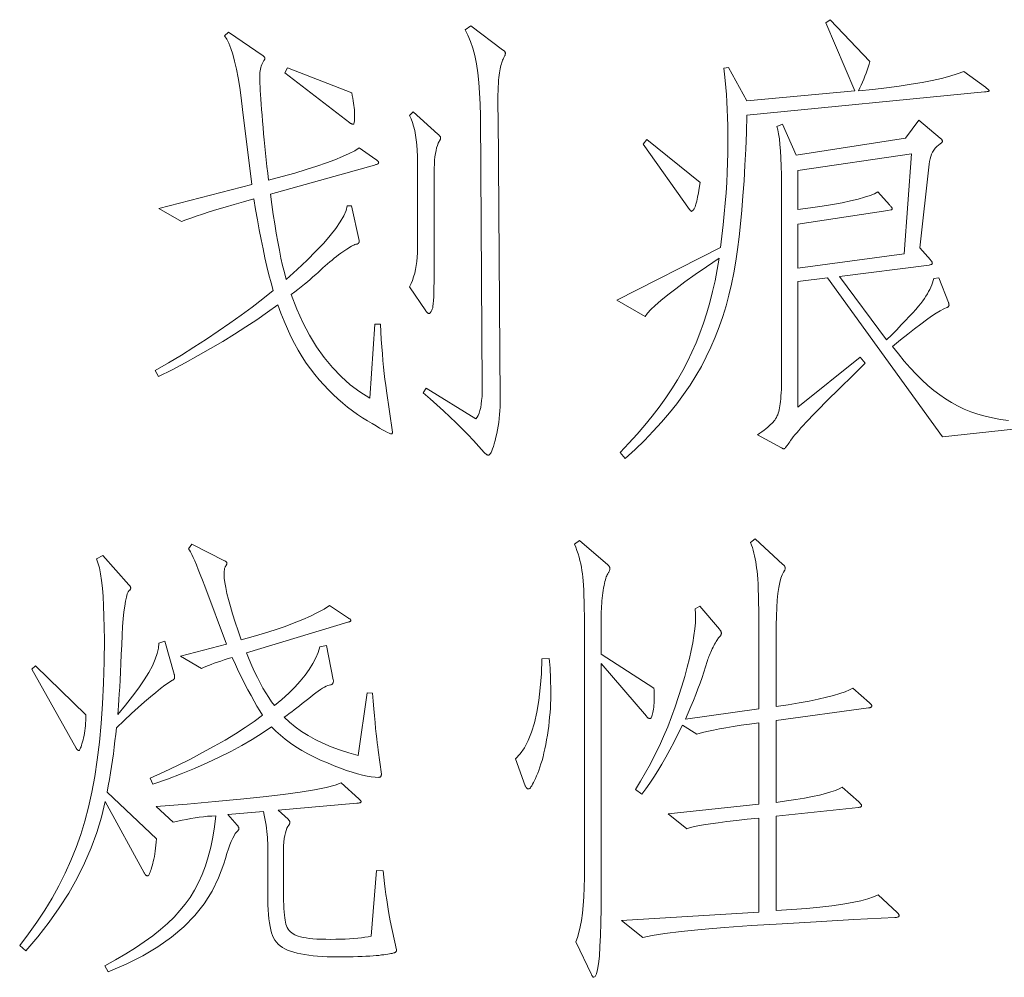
# Model space of a CAD drawing. Extents: x 0 to 1189, y 0 to 841.
# Tile 17 of 129: x 40 to 51, y 75 to 86. Entities that reach past the tile are written whole.
import ezdxf

# ---------------------------------------------------------------- set-up
doc = ezdxf.new("R2010")
doc.units = 0

msp = doc.modelspace()

# ---------------------------------------------------------------- linework, layer by layer
at = {"color": 7, "lineweight": 13}
for points in [[(51.201, 85.125), (51.209, 85.119), (51.216, 85.113), (51.222, 85.108), (51.228, 85.104), (51.232, 85.099), (51.236, 85.096), (51.239, 85.092), (51.241, 85.09), (51.242, 85.087), (51.243, 85.086), (51.242, 85.084), (51.241, 85.083), (51.238, 85.081), (51.234, 85.08), (51.23, 85.078), (51.224, 85.077), (51.217, 85.076), (51.209, 85.075), (51.2, 85.073), (51.19, 85.072), (48.477, 84.808), (48.471, 84.61), (48.463, 84.419), (48.454, 84.235), (48.444, 84.058), (48.432, 83.887), (48.418, 83.724), (48.403, 83.568), (48.387, 83.418), (48.369, 83.276), (48.35, 83.14), (48.328, 83.01), (48.302, 82.881), (48.272, 82.755), (48.239, 82.632), (48.201, 82.511), (48.16, 82.392), (48.115, 82.276), (48.066, 82.162), (48.013, 82.051), (47.957, 81.942), (47.895, 81.835), (47.828, 81.728), (47.755, 81.621), (47.677, 81.515), (47.593, 81.41), (47.503, 81.305), (47.408, 81.201), (47.307, 81.097), (47.2, 80.994), (47.088, 80.891), (47.03, 80.96), (47.129, 81.064), (47.223, 81.167), (47.312, 81.271), (47.396, 81.374), (47.476, 81.478), (47.55, 81.582), (47.619, 81.686), (47.684, 81.789), (47.744, 81.893), (47.798, 81.997), (47.849, 82.103), (47.896, 82.211), (47.941, 82.322), (47.982, 82.436), (48.019, 82.552), (48.054, 82.672), (48.085, 82.794), (48.113, 82.919), (48.138, 83.047), (48.16, 83.177), (48.017, 83.079), (47.886, 82.988), (47.769, 82.905), (47.665, 82.828), (47.574, 82.758), (47.496, 82.695), (47.431, 82.638), (47.379, 82.589), (47.341, 82.547), (47.315, 82.512), (46.993, 82.697), (48.176, 83.299), (48.192, 83.428), (48.206, 83.555), (48.219, 83.68), (48.23, 83.802), (48.239, 83.922), (48.247, 84.039), (48.253, 84.153), (48.257, 84.265), (48.259, 84.374), (48.26, 84.481), (48.26, 84.585), (48.258, 84.684), (48.256, 84.78), (48.253, 84.872), (48.248, 84.96), (48.243, 85.044), (48.237, 85.124), (48.23, 85.201), (48.222, 85.273), (48.213, 85.342), (48.265, 85.352), (48.477, 84.972), (49.707, 85.083), (49.379, 85.859), (49.427, 85.896), (49.881, 85.421), (49.871, 85.387), (49.86, 85.353), (49.849, 85.319), (49.837, 85.286), (49.824, 85.252), (49.811, 85.218), (49.796, 85.184), (49.781, 85.151), (49.765, 85.117), (49.749, 85.083), (49.915, 85.1), (50.071, 85.119), (50.216, 85.138), (50.352, 85.159), (50.477, 85.181), (50.593, 85.203), (50.698, 85.227), (50.793, 85.252), (50.878, 85.278), (50.952, 85.305)], [(44.296, 82.422), (44.3, 82.334), (44.305, 82.248), (44.311, 82.165), (44.317, 82.085), (44.323, 82.008), (44.33, 81.933), (44.338, 81.861), (44.346, 81.792), (44.355, 81.726), (44.364, 81.662), (44.433, 81.192), (44.433, 81.188), (44.432, 81.185), (44.431, 81.182), (44.43, 81.179), (44.429, 81.176), (44.427, 81.175), (44.425, 81.173), (44.423, 81.172), (44.42, 81.171), (44.417, 81.171), (44.408, 81.173), (44.394, 81.179), (44.375, 81.188), (44.35, 81.201), (44.32, 81.217), (44.285, 81.238), (44.245, 81.262), (44.199, 81.289), (44.148, 81.321), (44.092, 81.356), (44.034, 81.394), (43.977, 81.435), (43.92, 81.478), (43.864, 81.524), (43.809, 81.572), (43.755, 81.622), (43.702, 81.675), (43.649, 81.731), (43.597, 81.789), (43.546, 81.85), (43.496, 81.913), (43.448, 81.98), (43.402, 82.051), (43.357, 82.125), (43.314, 82.203), (43.272, 82.284), (43.233, 82.369), (43.195, 82.457), (43.158, 82.549), (43.124, 82.644), (43.006, 82.559), (42.885, 82.474), (42.759, 82.391), (42.63, 82.308), (42.495, 82.226), (42.357, 82.144), (42.215, 82.064), (42.068, 81.984), (41.917, 81.904), (41.762, 81.826), (41.725, 81.894), (41.876, 81.982), (42.024, 82.071), (42.167, 82.161), (42.308, 82.251), (42.444, 82.342), (42.577, 82.434), (42.706, 82.526), (42.831, 82.619), (42.953, 82.713), (43.071, 82.808), (43.047, 82.895), (43.023, 82.986), (43, 83.081), (42.977, 83.18), (42.955, 83.283), (42.933, 83.389), (42.911, 83.499), (42.89, 83.613), (42.869, 83.731), (42.849, 83.853), (42.733, 83.82), (42.624, 83.789), (42.522, 83.759), (42.429, 83.73), (42.342, 83.704), (42.264, 83.679), (42.193, 83.655), (42.13, 83.633), (42.074, 83.613), (42.026, 83.594), (41.767, 83.742), (42.828, 84.017), (42.722, 84.872), (42.706, 85.003), (42.689, 85.123), (42.671, 85.233), (42.652, 85.333), (42.631, 85.422), (42.61, 85.501), (42.588, 85.569), (42.565, 85.627), (42.541, 85.674), (42.517, 85.711), (42.559, 85.753), (42.955, 85.484), (42.959, 85.481), (42.962, 85.478), (42.966, 85.475), (42.968, 85.472), (42.971, 85.469), (42.972, 85.466), (42.974, 85.463), (42.975, 85.461), (42.976, 85.458), (42.976, 85.455), (42.976, 85.453), (42.975, 85.45), (42.975, 85.447), (42.974, 85.445), (42.973, 85.443), (42.972, 85.44), (42.971, 85.438), (42.969, 85.436), (42.967, 85.434), (42.965, 85.431), (42.956, 85.416), (42.948, 85.401), (42.941, 85.384), (42.935, 85.367), (42.93, 85.35), (42.925, 85.331), (42.922, 85.312), (42.92, 85.293), (42.918, 85.273), (42.918, 85.252), (42.918, 85.228), (42.919, 85.2), (42.92, 85.167), (42.922, 85.13), (42.924, 85.088), (42.927, 85.041), (42.931, 84.989), (42.935, 84.933), (42.939, 84.872), (42.944, 84.806), (42.95, 84.737), (42.956, 84.667), (42.962, 84.596), (42.969, 84.524), (42.976, 84.45), (42.983, 84.375), (42.991, 84.299), (43, 84.222), (43.009, 84.144), (43.018, 84.064), (43.173, 84.106), (43.316, 84.146), (43.448, 84.186), (43.569, 84.225), (43.678, 84.262), (43.776, 84.298), (43.862, 84.334), (43.937, 84.368), (44.001, 84.401), (44.053, 84.434), (44.243, 84.302), (44.249, 84.297), (44.254, 84.293), (44.259, 84.289), (44.263, 84.286), (44.267, 84.282), (44.269, 84.278), (44.272, 84.275), (44.273, 84.271), (44.274, 84.268), (44.275, 84.265), (44.274, 84.262), (44.273, 84.259), (44.27, 84.256), (44.267, 84.253), (44.263, 84.25), (44.257, 84.248), (44.251, 84.245), (44.244, 84.243), (44.236, 84.24), (44.227, 84.238), (43.039, 83.906), (43.055, 83.788), (43.072, 83.674), (43.089, 83.566), (43.106, 83.461), (43.124, 83.362), (43.142, 83.267), (43.16, 83.177), (43.179, 83.091), (43.199, 83.011), (43.219, 82.934), (43.344, 83.047), (43.458, 83.154), (43.559, 83.254), (43.647, 83.347), (43.723, 83.435), (43.786, 83.515), (43.837, 83.59), (43.876, 83.657), (43.902, 83.719), (43.916, 83.774), (43.963, 83.774), (44.053, 83.378), (44.053, 83.371), (44.053, 83.364), (44.052, 83.359), (44.05, 83.353), (44.048, 83.349), (44.044, 83.345), (44.039, 83.342), (44.034, 83.339), (44.028, 83.337), (44.021, 83.336), (44.013, 83.334), (44.003, 83.33), (43.992, 83.326), (43.978, 83.319), (43.964, 83.311), (43.947, 83.302), (43.929, 83.291), (43.91, 83.278), (43.888, 83.264), (43.865, 83.248), (43.841, 83.232), (43.817, 83.214), (43.793, 83.195), (43.768, 83.176), (43.743, 83.155), (43.717, 83.134), (43.691, 83.112), (43.665, 83.089), (43.639, 83.065), (43.612, 83.04), (43.584, 83.014), (43.556, 82.988), (43.525, 82.962), (43.494, 82.934), (43.461, 82.907), (43.427, 82.878), (43.391, 82.85), (43.354, 82.82), (43.316, 82.791), (43.277, 82.76), (43.341, 82.596), (43.411, 82.443), (43.486, 82.299), (43.567, 82.166), (43.654, 82.042), (43.747, 81.929), (43.845, 81.826), (43.949, 81.733), (44.059, 81.65), (44.174, 81.578), (44.232, 82.422)], [(45.325, 85.827), (45.689, 85.553), (45.695, 85.549), (45.701, 85.544), (45.705, 85.54), (45.71, 85.536), (45.713, 85.532), (45.716, 85.528), (45.718, 85.525), (45.72, 85.521), (45.721, 85.517), (45.721, 85.513), (45.721, 85.509), (45.72, 85.505), (45.719, 85.499), (45.717, 85.493), (45.714, 85.487), (45.711, 85.48), (45.708, 85.472), (45.704, 85.463), (45.7, 85.454), (45.695, 85.445), (45.689, 85.434), (45.684, 85.421), (45.679, 85.407), (45.675, 85.392), (45.67, 85.375), (45.666, 85.356), (45.661, 85.336), (45.657, 85.314), (45.653, 85.29), (45.65, 85.265), (45.646, 85.237), (45.643, 85.205), (45.641, 85.17), (45.639, 85.13), (45.637, 85.086), (45.636, 85.039), (45.635, 84.987), (45.635, 84.931), (45.636, 84.872), (45.637, 84.808), (45.663, 81.572), (45.662, 81.526), (45.661, 81.481), (45.658, 81.435), (45.655, 81.391), (45.65, 81.347), (45.645, 81.303), (45.638, 81.26), (45.631, 81.218), (45.622, 81.176), (45.613, 81.134), (45.603, 81.095), (45.593, 81.06), (45.584, 81.029), (45.575, 81.002), (45.566, 80.98), (45.557, 80.961), (45.549, 80.947), (45.541, 80.937), (45.533, 80.93), (45.526, 80.928), (45.522, 80.929), (45.519, 80.93), (45.515, 80.931), (45.51, 80.933), (45.506, 80.936), (45.501, 80.94), (45.496, 80.944), (45.49, 80.949), (45.484, 80.954), (45.478, 80.96), (45.419, 81.028), (45.357, 81.095), (45.293, 81.163), (45.227, 81.231), (45.159, 81.299), (45.088, 81.367), (45.015, 81.436), (44.939, 81.504), (44.861, 81.572), (44.781, 81.641), (44.818, 81.694), (45.383, 81.345), (45.397, 81.361), (45.41, 81.382), (45.421, 81.407), (45.43, 81.437), (45.439, 81.471), (45.445, 81.509), (45.45, 81.553), (45.454, 81.6), (45.456, 81.653), (45.457, 81.71), (45.436, 84.798), (45.433, 84.933), (45.427, 85.06), (45.418, 85.179), (45.405, 85.289), (45.39, 85.392), (45.371, 85.486), (45.348, 85.572), (45.323, 85.649), (45.294, 85.719), (45.262, 85.78)], [(43.968, 85.062), (43.974, 85.031), (43.98, 85.001), (43.984, 84.972), (43.989, 84.944), (43.992, 84.918), (43.995, 84.893), (43.997, 84.869), (43.999, 84.846), (44, 84.824), (44, 84.803), (44, 84.784), (43.999, 84.767), (43.999, 84.752), (43.997, 84.739), (43.996, 84.728), (43.994, 84.719), (43.992, 84.712), (43.99, 84.707), (43.987, 84.704), (43.984, 84.703), (43.981, 84.703), (43.978, 84.703), (43.974, 84.704), (43.971, 84.705), (43.967, 84.707), (43.963, 84.709), (43.959, 84.711), (43.955, 84.713), (43.951, 84.716), (43.947, 84.719), (43.203, 85.289), (43.235, 85.347)], [(44.67, 84.845), (44.95, 84.592), (44.956, 84.587), (44.962, 84.582), (44.966, 84.577), (44.97, 84.573), (44.974, 84.568), (44.977, 84.564), (44.979, 84.56), (44.981, 84.557), (44.982, 84.553), (44.982, 84.55), (44.982, 84.547), (44.981, 84.543), (44.98, 84.539), (44.979, 84.535), (44.978, 84.531), (44.976, 84.527), (44.974, 84.522), (44.972, 84.518), (44.969, 84.513), (44.966, 84.508), (44.955, 84.486), (44.945, 84.461), (44.936, 84.434), (44.929, 84.403), (44.923, 84.369), (44.917, 84.332), (44.913, 84.292), (44.91, 84.249), (44.909, 84.203), (44.908, 84.154), (44.908, 83.056), (44.908, 82.977), (44.907, 82.906), (44.906, 82.841), (44.905, 82.784), (44.903, 82.734), (44.9, 82.692), (44.898, 82.657), (44.894, 82.628), (44.891, 82.608), (44.887, 82.594), (44.883, 82.584), (44.879, 82.576), (44.875, 82.568), (44.871, 82.562), (44.867, 82.556), (44.863, 82.552), (44.86, 82.548), (44.856, 82.546), (44.853, 82.544), (44.85, 82.544), (44.847, 82.544), (44.843, 82.545), (44.84, 82.547), (44.836, 82.549), (44.833, 82.552), (44.829, 82.555), (44.825, 82.559), (44.821, 82.564), (44.817, 82.569), (44.813, 82.575), (44.628, 82.85), (44.645, 82.886), (44.661, 82.923), (44.674, 82.963), (44.686, 83.004), (44.696, 83.047), (44.704, 83.091), (44.71, 83.138), (44.714, 83.186), (44.717, 83.236), (44.718, 83.288), (44.718, 84.27), (44.717, 84.339), (44.714, 84.404), (44.71, 84.467), (44.704, 84.525), (44.696, 84.58), (44.686, 84.632), (44.674, 84.68), (44.661, 84.724), (44.645, 84.766), (44.628, 84.803)], [(47.943, 84.038), (47.934, 83.976), (47.924, 83.92), (47.914, 83.871), (47.905, 83.828), (47.895, 83.792), (47.885, 83.763), (47.874, 83.74), (47.864, 83.723), (47.854, 83.714), (47.843, 83.71), (47.842, 83.711), (47.841, 83.711), (47.839, 83.712), (47.837, 83.714), (47.835, 83.716), (47.833, 83.718), (47.831, 83.721), (47.828, 83.724), (47.825, 83.728), (47.822, 83.732), (47.294, 84.476), (47.336, 84.529)], [(50.356, 84.365), (49.057, 84.175), (49.057, 83.732), (49.201, 83.751), (49.334, 83.77), (49.454, 83.789), (49.563, 83.809), (49.66, 83.829), (49.746, 83.849), (49.82, 83.87), (49.882, 83.89), (49.932, 83.911), (49.971, 83.932), (50.103, 83.784), (50.109, 83.778), (50.114, 83.772), (50.119, 83.767), (50.123, 83.762), (50.126, 83.757), (50.129, 83.753), (50.131, 83.749), (50.133, 83.745), (50.134, 83.742), (50.134, 83.739), (50.134, 83.737), (50.134, 83.735), (50.133, 83.733), (50.132, 83.731), (50.13, 83.73), (50.129, 83.728), (50.126, 83.727), (50.124, 83.727), (50.121, 83.726), (50.118, 83.726), (50.087, 83.721), (49.057, 83.563), (49.057, 83.061), (50.271, 83.225)], [(44.206, 78.215), (44.213, 78.122), (44.22, 78.035), (44.227, 77.955), (44.234, 77.88), (44.24, 77.812), (44.246, 77.751), (44.252, 77.695), (44.258, 77.646), (44.264, 77.603), (44.269, 77.566), (44.306, 77.291), (44.306, 77.284), (44.305, 77.278), (44.303, 77.272), (44.301, 77.267), (44.298, 77.263), (44.295, 77.26), (44.291, 77.257), (44.286, 77.256), (44.281, 77.255), (44.275, 77.254), (44.234, 77.256), (44.19, 77.261), (44.142, 77.269), (44.09, 77.28), (44.033, 77.295), (43.972, 77.313), (43.908, 77.334), (43.839, 77.359), (43.766, 77.387), (43.689, 77.418), (43.611, 77.451), (43.536, 77.487), (43.465, 77.524), (43.396, 77.562), (43.331, 77.603), (43.269, 77.645), (43.209, 77.688), (43.153, 77.734), (43.1, 77.781), (43.05, 77.83), (42.944, 77.757), (42.832, 77.687), (42.713, 77.618), (42.588, 77.55), (42.456, 77.484), (42.317, 77.419), (42.173, 77.356), (42.021, 77.294), (41.863, 77.234), (41.698, 77.175), (41.667, 77.244), (41.827, 77.317), (41.98, 77.391), (42.126, 77.463), (42.265, 77.536), (42.396, 77.608), (42.521, 77.679), (42.639, 77.751), (42.75, 77.821), (42.853, 77.892), (42.949, 77.962), (42.917, 78.013), (42.885, 78.067), (42.852, 78.125), (42.818, 78.186), (42.783, 78.251), (42.748, 78.318), (42.712, 78.389), (42.676, 78.463), (42.639, 78.541), (42.601, 78.621), (42.556, 78.608), (42.513, 78.594), (42.472, 78.581), (42.434, 78.568), (42.398, 78.555), (42.364, 78.543), (42.333, 78.531), (42.304, 78.518), (42.277, 78.506), (42.253, 78.495), (42.015, 78.637), (42.538, 78.775), (42.29, 79.434), (42.263, 79.504), (42.238, 79.568), (42.215, 79.626), (42.194, 79.678), (42.175, 79.723), (42.157, 79.763), (42.141, 79.797), (42.127, 79.825), (42.115, 79.846), (42.105, 79.862), (42.142, 79.915), (42.517, 79.725), (42.522, 79.722), (42.526, 79.718), (42.53, 79.715), (42.533, 79.712), (42.536, 79.71), (42.539, 79.707), (42.541, 79.704), (42.542, 79.701), (42.543, 79.698), (42.543, 79.696), (42.543, 79.693), (42.542, 79.69), (42.542, 79.687), (42.54, 79.684), (42.539, 79.681), (42.537, 79.677), (42.535, 79.673), (42.533, 79.67), (42.53, 79.666), (42.527, 79.661), (42.524, 79.657), (42.521, 79.651), (42.519, 79.644), (42.517, 79.637), (42.515, 79.628), (42.514, 79.619), (42.513, 79.609), (42.512, 79.597), (42.511, 79.585), (42.511, 79.572), (42.513, 79.527), (42.519, 79.476), (42.529, 79.418), (42.543, 79.353), (42.56, 79.281), (42.582, 79.203), (42.607, 79.118), (42.636, 79.026), (42.67, 78.927), (42.707, 78.822), (42.844, 78.86), (42.973, 78.898), (43.094, 78.937), (43.208, 78.976), (43.312, 79.015), (43.409, 79.054), (43.498, 79.093), (43.578, 79.133), (43.651, 79.173), (43.715, 79.213), (43.931, 79.07), (43.936, 79.067), (43.941, 79.064), (43.945, 79.061), (43.948, 79.058), (43.951, 79.056), (43.954, 79.053), (43.955, 79.051), (43.957, 79.048), (43.958, 79.046), (43.958, 79.044), (43.957, 79.042), (43.956, 79.04), (43.954, 79.037), (43.952, 79.035), (43.949, 79.033), (43.944, 79.031), (43.94, 79.029), (43.934, 79.027), (43.928, 79.025), (43.921, 79.023), (42.765, 78.674), (42.795, 78.599), (42.827, 78.527), (42.858, 78.458), (42.89, 78.393), (42.922, 78.331), (42.954, 78.273), (42.987, 78.217), (43.02, 78.166), (43.053, 78.117), (43.087, 78.072), (43.171, 78.144), (43.248, 78.214), (43.317, 78.284), (43.38, 78.352), (43.435, 78.419), (43.483, 78.486), (43.524, 78.552), (43.558, 78.616), (43.585, 78.68), (43.604, 78.743), (43.678, 78.759), (43.757, 78.368), (43.758, 78.358), (43.758, 78.349), (43.757, 78.341), (43.755, 78.333), (43.752, 78.327), (43.748, 78.322), (43.744, 78.317), (43.739, 78.314), (43.732, 78.311), (43.725, 78.31), (43.711, 78.307), (43.694, 78.301), (43.676, 78.293), (43.656, 78.283), (43.634, 78.27), (43.61, 78.255), (43.584, 78.237), (43.557, 78.217), (43.527, 78.195), (43.496, 78.17), (43.464, 78.144), (43.432, 78.119), (43.401, 78.095), (43.371, 78.071), (43.341, 78.048), (43.311, 78.025), (43.282, 78.003), (43.253, 77.982), (43.225, 77.961), (43.198, 77.94), (43.257, 77.884), (43.323, 77.83), (43.393, 77.779), (43.47, 77.731), (43.551, 77.686), (43.638, 77.643), (43.731, 77.604), (43.829, 77.567), (43.933, 77.533), (44.042, 77.502), (44.143, 78.22)], [(47.416, 78.273), (47.417, 78.247), (47.419, 78.221), (47.419, 78.196), (47.42, 78.171), (47.419, 78.147), (47.419, 78.123), (47.417, 78.1), (47.416, 78.077), (47.413, 78.055), (47.41, 78.033), (47.407, 78.012), (47.404, 77.994), (47.4, 77.978), (47.397, 77.964), (47.393, 77.952), (47.389, 77.942), (47.385, 77.934), (47.382, 77.929), (47.377, 77.926), (47.373, 77.925), (47.369, 77.925), (47.365, 77.926), (47.361, 77.927), (47.356, 77.929), (47.352, 77.931), (47.348, 77.934), (47.344, 77.938), (47.34, 77.941), (47.335, 77.946), (47.331, 77.951), (46.814, 78.553), (46.814, 75.945), (46.813, 75.76), (46.81, 75.595), (46.806, 75.45), (46.8, 75.323), (46.793, 75.216), (46.783, 75.129), (46.772, 75.061), (46.76, 75.012), (46.745, 74.983), (46.729, 74.974), (46.727, 74.974), (46.725, 74.975), (46.722, 74.976), (46.72, 74.979), (46.717, 74.982), (46.715, 74.985), (46.712, 74.989), (46.709, 74.994), (46.706, 74.999), (46.703, 75.005), (46.523, 75.38), (46.542, 75.429), (46.559, 75.485), (46.575, 75.55), (46.588, 75.623), (46.599, 75.705), (46.608, 75.794), (46.615, 75.892), (46.62, 75.998), (46.623, 76.113), (46.624, 76.235), (46.624, 78.806), (46.623, 78.91), (46.623, 79.008), (46.622, 79.098), (46.621, 79.182), (46.619, 79.258), (46.617, 79.328), (46.615, 79.391), (46.612, 79.446), (46.609, 79.495), (46.605, 79.537), (46.601, 79.576), (46.595, 79.614), (46.589, 79.652), (46.581, 79.69), (46.572, 79.728), (46.561, 79.766), (46.55, 79.803), (46.537, 79.841), (46.523, 79.878), (46.508, 79.915), (46.566, 79.957), (46.888, 79.677), (46.893, 79.673), (46.897, 79.669), (46.901, 79.665), (46.905, 79.66), (46.907, 79.656), (46.91, 79.652), (46.912, 79.648), (46.913, 79.643), (46.914, 79.639), (46.914, 79.635), (46.914, 79.631), (46.913, 79.626), (46.912, 79.621), (46.91, 79.615), (46.907, 79.609), (46.905, 79.603), (46.901, 79.596), (46.897, 79.589), (46.893, 79.582), (46.888, 79.574), (46.882, 79.565), (46.877, 79.554), (46.872, 79.541), (46.867, 79.525), (46.862, 79.508), (46.857, 79.488), (46.852, 79.466), (46.847, 79.442), (46.842, 79.415), (46.837, 79.387), (46.833, 79.357), (46.829, 79.327), (46.825, 79.297), (46.822, 79.267), (46.82, 79.236), (46.818, 79.206), (46.816, 79.175), (46.815, 79.144), (46.814, 79.112), (46.814, 79.081), (46.814, 78.658)], [(50.192, 75.713), (50.196, 75.708), (50.2, 75.704), (50.203, 75.7), (50.206, 75.697), (50.208, 75.693), (50.21, 75.689), (50.212, 75.686), (50.213, 75.682), (50.213, 75.679), (50.213, 75.676), (50.213, 75.673), (50.212, 75.67), (50.209, 75.667), (50.206, 75.665), (50.202, 75.663), (50.196, 75.661), (50.19, 75.659), (50.183, 75.657), (50.175, 75.656), (50.166, 75.655), (49.696, 75.631), (49.267, 75.608), (48.878, 75.585), (48.53, 75.563), (48.222, 75.54), (47.954, 75.517), (47.727, 75.495), (47.541, 75.472), (47.395, 75.45), (47.289, 75.428), (47.046, 75.623), (48.614, 75.718), (48.614, 76.79), (48.48, 76.776), (48.358, 76.763), (48.247, 76.75), (48.148, 76.737), (48.06, 76.725), (47.983, 76.713), (47.918, 76.701), (47.864, 76.69), (47.821, 76.679), (47.79, 76.668), (47.579, 76.837), (48.614, 76.948), (48.614, 77.877), (48.508, 77.862), (48.41, 77.848), (48.32, 77.834), (48.237, 77.82), (48.163, 77.807), (48.096, 77.794), (48.037, 77.781), (47.985, 77.769), (47.942, 77.757), (47.906, 77.745), (47.743, 77.851), (47.694, 77.753), (47.647, 77.659), (47.599, 77.569), (47.552, 77.484), (47.505, 77.403), (47.459, 77.327), (47.413, 77.255), (47.368, 77.187), (47.323, 77.123), (47.278, 77.064), (47.204, 77.117), (47.263, 77.211), (47.32, 77.308), (47.375, 77.408), (47.428, 77.51), (47.478, 77.614), (47.527, 77.722), (47.573, 77.832), (47.617, 77.945), (47.658, 78.06), (47.698, 78.178), (47.735, 78.294), (47.767, 78.405), (47.796, 78.51), (47.821, 78.609), (47.842, 78.702), (47.86, 78.789), (47.873, 78.871), (47.883, 78.947), (47.889, 79.017), (47.891, 79.081), (47.891, 79.092), (47.89, 79.103), (47.89, 79.114), (47.89, 79.124), (47.889, 79.133), (47.889, 79.143), (47.888, 79.152), (47.887, 79.16), (47.886, 79.168), (47.885, 79.176), (47.938, 79.207), (48.165, 78.943), (48.169, 78.938), (48.173, 78.933), (48.176, 78.928), (48.179, 78.924), (48.181, 78.919), (48.183, 78.915), (48.184, 78.91), (48.185, 78.906), (48.186, 78.902), (48.186, 78.899), (48.186, 78.895), (48.185, 78.891), (48.184, 78.887), (48.182, 78.883), (48.18, 78.879), (48.178, 78.874), (48.175, 78.87), (48.171, 78.866), (48.167, 78.861), (48.163, 78.856), (48.158, 78.851), (48.152, 78.844), (48.146, 78.836), (48.14, 78.826), (48.133, 78.815), (48.125, 78.802), (48.118, 78.788), (48.109, 78.773), (48.101, 78.756), (48.091, 78.738), (48.082, 78.719), (48.073, 78.701), (48.065, 78.683), (48.057, 78.666), (48.05, 78.649), (48.044, 78.633), (48.038, 78.617), (48.032, 78.602), (48.027, 78.588), (48.023, 78.574), (48.005, 78.515), (47.986, 78.455), (47.965, 78.393), (47.942, 78.33), (47.918, 78.265), (47.893, 78.199), (47.866, 78.131), (47.837, 78.062), (47.806, 77.991), (47.775, 77.919), (48.614, 78.035), (48.614, 78.859), (48.614, 78.967), (48.613, 79.068), (48.612, 79.161), (48.61, 79.247), (48.609, 79.326), (48.606, 79.396), (48.604, 79.46), (48.6, 79.516), (48.597, 79.565), (48.593, 79.606), (48.588, 79.643), (48.583, 79.679), (48.577, 79.714), (48.571, 79.748), (48.564, 79.781), (48.556, 79.813), (48.548, 79.844), (48.539, 79.874), (48.529, 79.903), (48.519, 79.931), (48.572, 79.973), (48.888, 79.682), (48.893, 79.678), (48.898, 79.674), (48.902, 79.67), (48.905, 79.666), (48.908, 79.661), (48.911, 79.657), (48.912, 79.653), (48.914, 79.649), (48.915, 79.644), (48.915, 79.64), (48.915, 79.636), (48.914, 79.632), (48.913, 79.627), (48.911, 79.623), (48.91, 79.618), (48.907, 79.613), (48.904, 79.608), (48.901, 79.603), (48.898, 79.598), (48.894, 79.593), (48.878, 79.564), (48.863, 79.525), (48.851, 79.477), (48.84, 79.42), (48.83, 79.353), (48.823, 79.276), (48.817, 79.19), (48.813, 79.094), (48.81, 78.989), (48.809, 78.875), (48.809, 78.062), (48.946, 78.083), (49.072, 78.104), (49.187, 78.125), (49.291, 78.146), (49.385, 78.167), (49.467, 78.189), (49.538, 78.21), (49.598, 78.231), (49.647, 78.252), (49.686, 78.273), (49.876, 78.104), (49.881, 78.1), (49.885, 78.096), (49.889, 78.092), (49.892, 78.088), (49.895, 78.084), (49.898, 78.081), (49.9, 78.077), (49.901, 78.074), (49.902, 78.07), (49.902, 78.067), (49.902, 78.064), (49.9, 78.061), (49.899, 78.059), (49.896, 78.056), (49.893, 78.054), (49.889, 78.052), (49.884, 78.05), (49.878, 78.049), (49.872, 78.047), (49.865, 78.046), (48.809, 77.903), (48.809, 76.969), (48.927, 76.985), (49.035, 77.001), (49.134, 77.018), (49.224, 77.035), (49.304, 77.052), (49.375, 77.07), (49.436, 77.088), (49.488, 77.106), (49.531, 77.124), (49.564, 77.143), (49.754, 76.974), (49.76, 76.968), (49.766, 76.962), (49.77, 76.957), (49.774, 76.952), (49.778, 76.947), (49.781, 76.943), (49.783, 76.939), (49.785, 76.936), (49.786, 76.932), (49.786, 76.929), (49.785, 76.927), (49.784, 76.925), (49.782, 76.922), (49.78, 76.92), (49.777, 76.918), (49.773, 76.916), (49.768, 76.915), (49.762, 76.913), (49.756, 76.912), (49.749, 76.911), (48.809, 76.811), (48.809, 75.734), (48.99, 75.746), (49.157, 75.76), (49.309, 75.774), (49.447, 75.79), (49.571, 75.808), (49.68, 75.826), (49.776, 75.846), (49.857, 75.867), (49.923, 75.89), (49.976, 75.913)], [(41.941, 78.431), (41.942, 78.428), (41.943, 78.425), (41.944, 78.421), (41.945, 78.418), (41.945, 78.414), (41.946, 78.41), (41.946, 78.407), (41.946, 78.403), (41.946, 78.399), (41.946, 78.394), (41.946, 78.39), (41.945, 78.386), (41.944, 78.382), (41.941, 78.378), (41.939, 78.375), (41.935, 78.371), (41.931, 78.367), (41.926, 78.364), (41.921, 78.361), (41.915, 78.357), (41.877, 78.334), (41.834, 78.304), (41.785, 78.267), (41.73, 78.223), (41.669, 78.173), (41.603, 78.115), (41.531, 78.051), (41.454, 77.981), (41.37, 77.903), (41.281, 77.819), (41.274, 77.745), (41.265, 77.671), (41.256, 77.598), (41.247, 77.524), (41.236, 77.451), (41.226, 77.377), (41.214, 77.304), (41.202, 77.231), (41.189, 77.158), (41.176, 77.085), (41.741, 76.552), (41.737, 76.515), (41.733, 76.479), (41.729, 76.445), (41.725, 76.412), (41.72, 76.38), (41.715, 76.351), (41.709, 76.322), (41.703, 76.295), (41.697, 76.27), (41.69, 76.246), (41.684, 76.224), (41.677, 76.204), (41.671, 76.187), (41.666, 76.172), (41.66, 76.159), (41.655, 76.148), (41.65, 76.14), (41.646, 76.134), (41.641, 76.131), (41.638, 76.13), (41.634, 76.13), (41.63, 76.131), (41.626, 76.133), (41.622, 76.136), (41.618, 76.139), (41.615, 76.143), (41.61, 76.148), (41.606, 76.153), (41.602, 76.16), (41.598, 76.167), (41.155, 76.98), (41.111, 76.801), (41.057, 76.624), (40.993, 76.449), (40.918, 76.276), (40.833, 76.105), (40.737, 75.935), (40.63, 75.767), (40.513, 75.601), (40.385, 75.437), (40.247, 75.275), (40.178, 75.338), (40.279, 75.469), (40.375, 75.602), (40.464, 75.738), (40.548, 75.876), (40.625, 76.017), (40.697, 76.16), (40.762, 76.305), (40.822, 76.453), (40.875, 76.603), (40.922, 76.755), (40.964, 76.914), (41.002, 77.084), (41.035, 77.264), (41.064, 77.455), (41.089, 77.657), (41.109, 77.87), (41.124, 78.093), (41.135, 78.327), (41.142, 78.572), (41.144, 78.827), (41.143, 78.965), (41.14, 79.092), (41.136, 79.209), (41.13, 79.316), (41.122, 79.413), (41.112, 79.5), (41.1, 79.577), (41.087, 79.643), (41.071, 79.7), (41.054, 79.746), (41.128, 79.783), (41.424, 79.45), (41.428, 79.446), (41.431, 79.442), (41.435, 79.438), (41.437, 79.434), (41.44, 79.43), (41.442, 79.427), (41.443, 79.423), (41.444, 79.42), (41.445, 79.416), (41.445, 79.413), (41.445, 79.41), (41.444, 79.407), (41.444, 79.404), (41.442, 79.401), (41.441, 79.399), (41.439, 79.396), (41.437, 79.394), (41.435, 79.391), (41.432, 79.389), (41.429, 79.387), (41.417, 79.372), (41.405, 79.347), (41.395, 79.311), (41.385, 79.265), (41.376, 79.208), (41.367, 79.141), (41.36, 79.063), (41.353, 78.975), (41.347, 78.876), (41.342, 78.767), (41.337, 78.656), (41.333, 78.552), (41.328, 78.455), (41.323, 78.365), (41.319, 78.282), (41.314, 78.206), (41.31, 78.137), (41.306, 78.075), (41.301, 78.02), (41.297, 77.972), (41.386, 78.079), (41.466, 78.18), (41.537, 78.276), (41.598, 78.366), (41.65, 78.45), (41.692, 78.528), (41.725, 78.601), (41.748, 78.668), (41.762, 78.729), (41.767, 78.785), (41.836, 78.806)], [(46.222, 78.611), (46.225, 78.575), (46.228, 78.538), (46.231, 78.5), (46.233, 78.46), (46.234, 78.419), (46.236, 78.376), (46.237, 78.332), (46.238, 78.287), (46.238, 78.24), (46.238, 78.191), (46.238, 78.142), (46.236, 78.092), (46.234, 78.042), (46.231, 77.992), (46.226, 77.941), (46.221, 77.89), (46.215, 77.838), (46.208, 77.787), (46.2, 77.734), (46.191, 77.682), (46.181, 77.63), (46.171, 77.581), (46.161, 77.534), (46.15, 77.489), (46.139, 77.447), (46.127, 77.407), (46.115, 77.369), (46.103, 77.334), (46.09, 77.301), (46.077, 77.27), (46.065, 77.242), (46.053, 77.217), (46.042, 77.195), (46.031, 77.175), (46.022, 77.159), (46.013, 77.146), (46.006, 77.135), (45.999, 77.128), (45.993, 77.124), (45.988, 77.122), (45.983, 77.123), (45.978, 77.124), (45.974, 77.125), (45.97, 77.128), (45.966, 77.131), (45.962, 77.135), (45.958, 77.14), (45.955, 77.146), (45.951, 77.152), (45.948, 77.159), (45.837, 77.465), (45.89, 77.522), (45.939, 77.592), (45.982, 77.674), (46.02, 77.769), (46.052, 77.877), (46.08, 77.997), (46.102, 78.13), (46.119, 78.276), (46.131, 78.435), (46.138, 78.606)], [(40.933, 77.967), (40.933, 77.935), (40.932, 77.903), (40.93, 77.872), (40.928, 77.843), (40.925, 77.814), (40.921, 77.786), (40.917, 77.758), (40.913, 77.732), (40.907, 77.706), (40.901, 77.682), (40.895, 77.659), (40.889, 77.638), (40.884, 77.62), (40.878, 77.604), (40.873, 77.591), (40.869, 77.58), (40.865, 77.571), (40.861, 77.565), (40.857, 77.562), (40.854, 77.56), (40.851, 77.561), (40.847, 77.561), (40.844, 77.563), (40.841, 77.565), (40.838, 77.567), (40.835, 77.57), (40.832, 77.573), (40.828, 77.577), (40.825, 77.582), (40.822, 77.587), (40.315, 78.489), (40.357, 78.526)], [(44.327, 76.188), (44.335, 76.115), (44.342, 76.045), (44.35, 75.979), (44.358, 75.917), (44.366, 75.858), (44.374, 75.803), (44.382, 75.751), (44.39, 75.703), (44.398, 75.659), (44.406, 75.618), (44.48, 75.285), (44.48, 75.281), (44.479, 75.277), (44.478, 75.273), (44.476, 75.27), (44.474, 75.267), (44.471, 75.264), (44.467, 75.261), (44.464, 75.258), (44.459, 75.256), (44.454, 75.253), (44.447, 75.251), (44.438, 75.249), (44.427, 75.246), (44.413, 75.244), (44.397, 75.241), (44.378, 75.238), (44.356, 75.235), (44.332, 75.231), (44.306, 75.228), (44.277, 75.224), (44.245, 75.221), (44.21, 75.218), (44.172, 75.215), (44.13, 75.213), (44.085, 75.21), (44.037, 75.209), (43.985, 75.208), (43.93, 75.207), (43.872, 75.206), (43.81, 75.206), (43.748, 75.206), (43.688, 75.208), (43.632, 75.211), (43.577, 75.214), (43.526, 75.219), (43.476, 75.225), (43.43, 75.232), (43.386, 75.24), (43.345, 75.249), (43.306, 75.259), (43.27, 75.27), (43.236, 75.283), (43.205, 75.298), (43.177, 75.315), (43.151, 75.333), (43.128, 75.353), (43.108, 75.375), (43.09, 75.399), (43.075, 75.424), (43.063, 75.451), (43.052, 75.481), (43.043, 75.515), (43.035, 75.553), (43.027, 75.595), (43.021, 75.641), (43.016, 75.69), (43.013, 75.744), (43.01, 75.802), (43.008, 75.864), (43.008, 75.929), (43.008, 76.505), (43.007, 76.537), (43.006, 76.57), (43.003, 76.603), (43, 76.638), (42.996, 76.673), (42.99, 76.71), (42.984, 76.747), (42.977, 76.785), (42.969, 76.824), (42.96, 76.863), (42.554, 76.832), (42.659, 76.71), (42.663, 76.705), (42.667, 76.7), (42.67, 76.696), (42.673, 76.691), (42.675, 76.687), (42.677, 76.683), (42.678, 76.68), (42.679, 76.677), (42.68, 76.674), (42.68, 76.671), (42.68, 76.668), (42.68, 76.665), (42.679, 76.663), (42.678, 76.66), (42.676, 76.657), (42.675, 76.654), (42.672, 76.651), (42.67, 76.648), (42.667, 76.645), (42.664, 76.642), (42.651, 76.629), (42.638, 76.612), (42.624, 76.588), (42.609, 76.559), (42.593, 76.524), (42.577, 76.484), (42.56, 76.438), (42.543, 76.387), (42.525, 76.33), (42.506, 76.267), (42.448, 76.107), (42.374, 75.956), (42.283, 75.813), (42.176, 75.677), (42.052, 75.55), (41.912, 75.431), (41.755, 75.321), (41.582, 75.218), (41.392, 75.123), (41.186, 75.037), (41.149, 75.106), (41.273, 75.172), (41.389, 75.24), (41.498, 75.308), (41.6, 75.378), (41.696, 75.447), (41.784, 75.518), (41.865, 75.589), (41.94, 75.661), (42.007, 75.734), (42.068, 75.808), (42.123, 75.884), (42.173, 75.966), (42.219, 76.054), (42.26, 76.146), (42.298, 76.245), (42.33, 76.348), (42.358, 76.457), (42.382, 76.571), (42.401, 76.691), (42.416, 76.816), (42.37, 76.813), (42.323, 76.81), (42.275, 76.805), (42.227, 76.799), (42.179, 76.792), (42.13, 76.784), (42.081, 76.775), (42.031, 76.765), (41.981, 76.754), (41.931, 76.742), (41.735, 76.922), (42.088, 76.95), (42.409, 76.978), (42.699, 77.006), (42.957, 77.033), (43.184, 77.06), (43.38, 77.087), (43.544, 77.113), (43.676, 77.139), (43.777, 77.165), (43.847, 77.191), (44.048, 77.011), (44.053, 77.006), (44.057, 77.001), (44.061, 76.997), (44.064, 76.993), (44.067, 76.989), (44.07, 76.985), (44.072, 76.982), (44.073, 76.979), (44.074, 76.977), (44.074, 76.974), (44.073, 76.972), (44.072, 76.97), (44.07, 76.968), (44.066, 76.967), (44.062, 76.965), (44.057, 76.964), (44.051, 76.962), (44.043, 76.961), (44.035, 76.96), (44.026, 76.959), (43.129, 76.879), (43.24, 76.779), (43.244, 76.775), (43.247, 76.771), (43.251, 76.767), (43.253, 76.763), (43.256, 76.759), (43.258, 76.756), (43.259, 76.752), (43.26, 76.749), (43.261, 76.745), (43.261, 76.742), (43.261, 76.739), (43.261, 76.736), (43.26, 76.733), (43.259, 76.729), (43.258, 76.726), (43.257, 76.723), (43.256, 76.72), (43.254, 76.717), (43.252, 76.714), (43.25, 76.71), (43.238, 76.694), (43.228, 76.673), (43.218, 76.649), (43.21, 76.622), (43.203, 76.59), (43.197, 76.555), (43.193, 76.516), (43.19, 76.474), (43.188, 76.428), (43.187, 76.378), (43.187, 76.003), (43.187, 75.947), (43.188, 75.894), (43.189, 75.845), (43.191, 75.799), (43.193, 75.758), (43.196, 75.719), (43.199, 75.684), (43.202, 75.653), (43.206, 75.626), (43.211, 75.602), (43.216, 75.58), (43.223, 75.56), (43.232, 75.541), (43.242, 75.524), (43.254, 75.508), (43.267, 75.493), (43.282, 75.48), (43.298, 75.468), (43.316, 75.458), (43.335, 75.449), (43.357, 75.441), (43.383, 75.434), (43.412, 75.427), (43.446, 75.422), (43.483, 75.417), (43.525, 75.413), (43.57, 75.41), (43.619, 75.408), (43.671, 75.407), (43.728, 75.406), (43.785, 75.407), (43.84, 75.408), (43.893, 75.41), (43.943, 75.412), (43.99, 75.416), (44.035, 75.42), (44.078, 75.425), (44.118, 75.43), (44.155, 75.436), (44.19, 75.443), (44.248, 76.193)]]:
    msp.add_lwpolyline(points, close=True, dxfattribs=at)
msp.add_lwpolyline([(51.66, 81.24), (50.71, 81.14), (49.395, 82.95), (49.057, 82.908), (49.057, 81.477), (49.77, 82.048), (49.828, 81.979), (49.736, 81.889), (49.65, 81.805), (49.571, 81.726), (49.497, 81.653), (49.429, 81.586), (49.368, 81.525), (49.313, 81.469), (49.264, 81.42), (49.221, 81.376), (49.184, 81.337), (49.151, 81.303), (49.121, 81.271), (49.093, 81.24), (49.068, 81.212), (49.045, 81.185), (49.024, 81.16), (49.006, 81.138), (48.99, 81.117), (48.976, 81.098), (48.965, 81.081), (48.955, 81.066), (48.946, 81.053), (48.938, 81.041), (48.93, 81.031), (48.923, 81.022), (48.917, 81.015), (48.912, 81.009), (48.907, 81.005), (48.902, 81.003), (48.899, 81.002), (48.896, 81.002), (48.893, 81.003), (48.89, 81.003), (48.887, 81.004), (48.884, 81.005), (48.882, 81.006), (48.879, 81.007), (48.877, 81.009), (48.875, 81.011), (48.873, 81.013), (48.598, 81.161), (48.625, 81.179), (48.649, 81.197), (48.673, 81.215), (48.694, 81.231), (48.714, 81.247), (48.731, 81.262), (48.748, 81.277), (48.762, 81.291), (48.775, 81.304), (48.785, 81.316), (48.795, 81.329), (48.804, 81.343), (48.813, 81.358), (48.82, 81.373), (48.828, 81.39), (48.834, 81.408), (48.84, 81.427), (48.845, 81.447), (48.85, 81.468), (48.854, 81.491), (48.858, 81.515), (48.861, 81.542), (48.863, 81.571), (48.866, 81.604), (48.868, 81.639), (48.87, 81.677), (48.871, 81.718), (48.872, 81.762), (48.872, 81.808), (48.873, 81.857), (48.873, 83.9), (48.872, 84.018), (48.87, 84.127), (48.868, 84.227), (48.864, 84.319), (48.859, 84.401), (48.854, 84.474), (48.847, 84.538), (48.839, 84.593), (48.83, 84.639), (48.82, 84.676), (48.883, 84.703), (49.041, 84.349), (50.287, 84.544), (50.44, 84.75), (50.683, 84.544), (50.688, 84.54), (50.693, 84.536), (50.697, 84.533), (50.7, 84.529), (50.703, 84.525), (50.705, 84.522), (50.707, 84.519), (50.709, 84.516), (50.709, 84.513), (50.71, 84.51), (50.709, 84.508), (50.709, 84.505), (50.707, 84.502), (50.705, 84.499), (50.703, 84.496), (50.7, 84.493), (50.697, 84.49), (50.693, 84.487), (50.688, 84.484), (50.683, 84.481), (50.662, 84.466), (50.643, 84.448), (50.625, 84.429), (50.61, 84.409), (50.596, 84.386), (50.584, 84.362), (50.575, 84.336), (50.567, 84.309), (50.561, 84.28), (50.557, 84.249), (50.451, 83.293), (50.572, 83.156), (50.576, 83.151), (50.58, 83.146), (50.583, 83.141), (50.586, 83.137), (50.588, 83.133), (50.59, 83.129), (50.592, 83.126), (50.593, 83.122), (50.593, 83.119), (50.594, 83.117), (50.593, 83.114), (50.592, 83.112), (50.59, 83.109), (50.588, 83.107), (50.584, 83.105), (50.58, 83.104), (50.575, 83.102), (50.57, 83.1), (50.564, 83.099), (50.557, 83.098), (49.532, 82.966), (50.071, 82.243), (50.131, 82.303), (50.187, 82.36), (50.239, 82.414), (50.286, 82.464), (50.33, 82.51), (50.369, 82.553), (50.403, 82.592), (50.434, 82.628), (50.46, 82.66), (50.483, 82.689), (50.502, 82.716), (50.52, 82.742), (50.536, 82.768), (50.551, 82.794), (50.564, 82.82), (50.576, 82.846), (50.587, 82.871), (50.596, 82.896), (50.603, 82.921), (50.609, 82.945), (50.667, 82.95), (50.778, 82.67), (50.779, 82.667), (50.78, 82.664), (50.781, 82.661), (50.782, 82.658), (50.782, 82.655), (50.783, 82.651), (50.783, 82.648), (50.783, 82.645), (50.784, 82.642), (50.784, 82.639), (50.783, 82.636), (50.783, 82.633), (50.781, 82.63), (50.779, 82.627), (50.777, 82.624), (50.774, 82.622), (50.771, 82.619), (50.767, 82.617), (50.762, 82.615), (50.757, 82.612), (50.723, 82.597), (50.683, 82.576), (50.637, 82.548), (50.585, 82.514), (50.526, 82.472), (50.461, 82.425), (50.39, 82.371), (50.313, 82.31), (50.229, 82.243), (50.14, 82.169), (50.206, 82.083), (50.273, 82.001), (50.34, 81.925), (50.407, 81.853), (50.474, 81.787), (50.541, 81.725), (50.609, 81.668), (50.677, 81.617), (50.745, 81.57), (50.813, 81.528), (50.882, 81.49), (50.955, 81.455), (51.032, 81.425), (51.112, 81.397), (51.195, 81.374), (51.281, 81.354), (51.371, 81.337), (51.464, 81.324)], dxfattribs=at)

doc.saveas('drawing.dxf')
